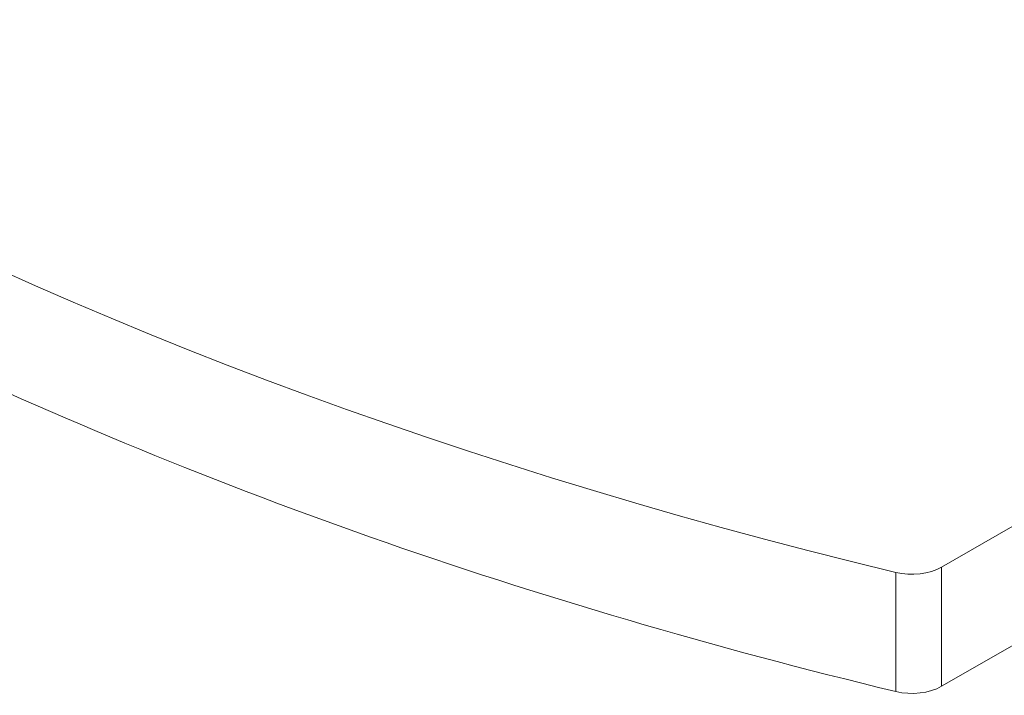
# Model space of a CAD drawing. Header units: millimetres. Extents: x 3163 to 5187, y 223 to 1022.
# Tile 8 of 15: x 4611 to 4834, y 379 to 532. Entities that reach past the tile are written whole.
import ezdxf

# ---------------------------------------------------------------- set-up
doc = ezdxf.new("R2010")
doc.units = ezdxf.units.MM

msp = doc.modelspace()

# ---------------------------------------------------------------- linework, layer by layer
at = {"color": 7, "linetype": 'Continuous', "lineweight": 15, "extrusion": (-5.55112e-17, 0.817547, 0.575862)}
for p, q in [((5184.59, 618.42), (4819.79, 408.35)), ((4819.79, 381.37), (4926.49, 442.82)), ((4819.79, 381.37), (4819.79, 408.35)), ((4809.41, 407.17), (4809.41, 380.19))]:
    msp.add_line(p, q, dxfattribs=at)
at = {"color": 7, "linetype": 'Continuous', "lineweight": 15}
for centre, major_axis, start_param, end_param in [((5149.57, 875.16), (-880.99, 0), 0.396434, 1.174378), ((4813.08, 385.24), (-9.5, 0), 1.174378, 2.356194)]:
    msp.add_ellipse(centre, major_axis=major_axis, ratio=0.575862, start_param=start_param, end_param=end_param, dxfattribs=at)
at = {"color": 7, "linetype": 'Continuous', "lineweight": 15, "extrusion": (8.03909e-17, -5.55112e-17, -1)}
msp.add_ellipse((5149.57, 848.18), major_axis=(-880.99, 0), ratio=0.575862, start_param=-1.174378, end_param=-0.870996, dxfattribs=at)
at = {"color": 7, "linetype": 'Continuous', "lineweight": 15, "extrusion": (8.43783e-17, -1.66533e-16, -1)}
msp.add_ellipse((4813.08, 412.22), major_axis=(-9.5, 0), ratio=0.575862, start_param=-2.356194, end_param=-1.174378, dxfattribs=at)

doc.saveas('drawing.dxf')
